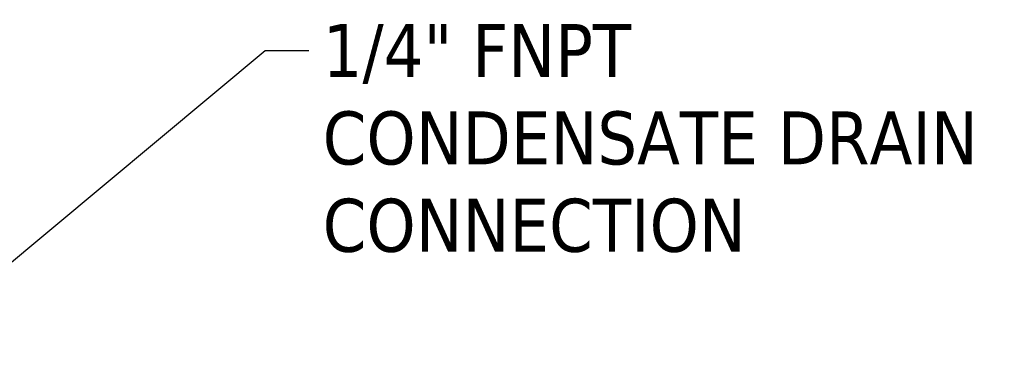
# Model space of a CAD drawing. Header units: inches. Extents: x 0 to 136, y 2 to 86.
# Tile 24 of 144: x 44.52 to 53.42, y 31.93 to 34.96. Entities that reach past the tile are written whole.
import ezdxf

# ---------------------------------------------------------------- set-up
doc = ezdxf.new("R2010")
doc.units = ezdxf.units.IN
doc.header["$LTSCALE"] = 4
doc.header["$MEASUREMENT"] = 0
doc.layers.add('Symbol (ANSI)', color=7, linetype='Continuous', lineweight=25)
doc.styles.add('Note Text (ANSI)', font='tahoma.ttf')
doc.dimstyles.new('Default (ANSI)$7', dxfattribs={"dimscale": 4, "dimtxt": 0.12, "dimasz": 0.098425, "dimexe": 0.125, "dimexo": 0.0625, "dimgap": 0.031496, "dimtad": 0, "dimtih": 1, "dimtoh": 1, "dimrnd": 1e-08, "dimzin": 4, "dimdsep": 46, "dimtxsty": 'Note Text (ANSI)', "dimcen": 0.09, "dimdle": 0.393701, "dimclrd": 256, "dimclre": 256, "dimclrt": 256, "dimadec": 0, "dimazin": 1, "dimtfac": 1, "dimtofl": 0, "dimtmove": 0, "dimatfit": 3, "dimfxl": 1, "dimtolj": 1, "dimtzin": 4, "dimlwd": -1, "dimlwe": -1, "dimarcsym": 0})

msp = doc.modelspace()

# ---------------------------------------------------------------- texts
at = {"layer": 'Symbol (ANSI)', "insert": (47.2624, 34.922), "char_height": 0.48, "width": 6.22872, "attachment_point": 1, "line_spacing_factor": 0.987884, "style": 'Note Text (ANSI)'}
msp.add_mtext('\\fTahoma|b0|i0;1/4" FNPT\\P\\fTahoma|b0|i0;CONDENSATE DRAIN\\P\\fTahoma|b0|i0;CONNECTION', dxfattribs=at)

# ---------------------------------------------------------------- leaders
at = {"layer": 'Symbol (ANSI)', "annotation_type": 0, "has_hookline": 1, "hookline_direction": 0, "text_width": 6.1594}
msp.add_leader([(43.4519, 31.9326), (46.7427, 34.682), (47.1364, 34.682)], dimstyle='Default (ANSI)$7', override={"dimtad": 0}, dxfattribs=at)

doc.saveas('drawing.dxf')
